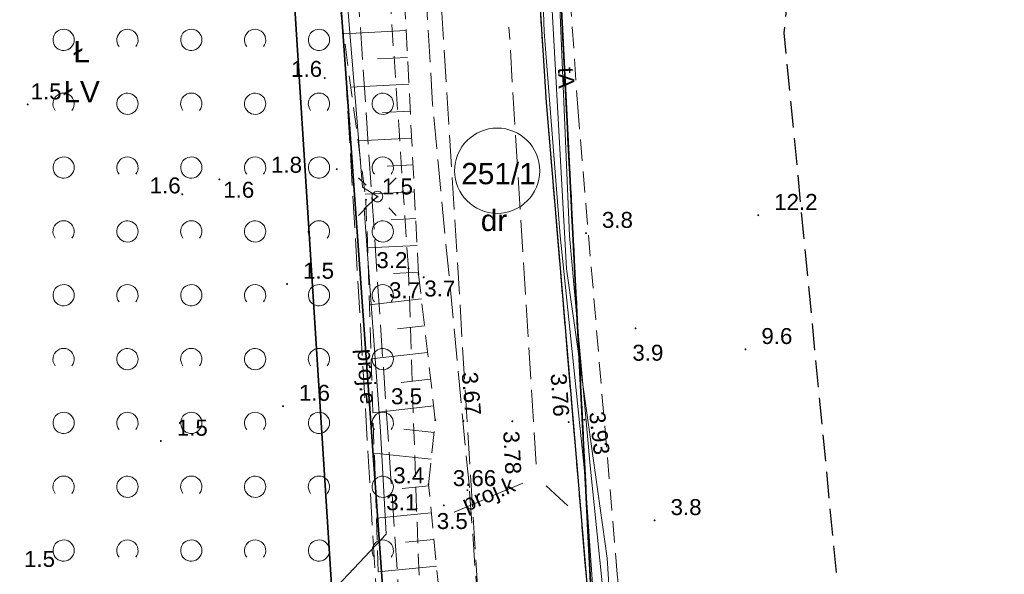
# Model space of a CAD drawing. Extents: x 5461355 to 5464904, y 5969481 to 5972975.
# Tile 15 of 40: x 5462440 to 5462486, y 5972114 to 5972140. Entities that reach past the tile are written whole.
import ezdxf
from ezdxf.enums import TextEntityAlignment as Align

# ---------------------------------------------------------------- set-up
doc = ezdxf.new("R2010")
doc.units = 0
for name, pattern in [('L_0_05', [1.75, 1.25, -0.5]), ('PRZER1-1', [1, 0.5, -0.5]), ('PRZER2-1', [1.5, 1, -0.5]), ('PRZER3-1', [2, 1.5, -0.5]), ('PRZER3-2', [2.5, 1.5, -1])]:
    doc.linetypes.add(name, pattern=pattern)
doc.layers.get('0').update_dxf_attribs({"linetype": 'CONTINUOUS'})
for name, color, linetype, lineweight in [('GESDZI', 7, 'CONTINUOUS', 18), ('GESDZI_O', 7, 'CONTINUOUS', 18), ('GESJOB', 7, 'CONTINUOUS', 35), ('GSLKRW', 7, 'CONTINUOUS', 25), ('GSPWPN', 7, 'CONTINUOUS', 13), ('GSPWPN_O', 7, 'CONTINUOUS', 13), ('GSPWPS', 7, 'CONTINUOUS', 13), ('GSPWPS_O', 7, 'CONTINUOUS', 13), ('GSSKOA', 7, 'CONTINUOUS', 18), ('GSSKOD', 7, 'CONTINUOUS', 18), ('GSSZAD', 7, 'CONTINUOUS', 18), ('GSSZSN', 7, 'CONTINUOUS', 18), ('GUPELA', 7, 'CONTINUOUS', 18), ('ZAKRES', 3, 'L_0_05', 18)]:
    doc.layers.add(name, color=color, linetype=linetype, lineweight=lineweight)
for name, color, linetype, lineweight, true_color in [('GESKKL', 7, 'CONTINUOUS', 18, 0x24bc24), ('GESKKL_O', 7, 'CONTINUOUS', 18, 0x24bc24), ('GESUZY', 7, 'CONTINUOUS', 18, 0x008000), ('GESUZY_O', 7, 'CONTINUOUS', 18, 0x008000), ('GULEPR', 1, 'CONTINUOUS', 18, 0xff0000), ('GULEPR_O', 1, 'CONTINUOUS', 18, 0xff0000), ('GULKPR', 7, 'CONTINUOUS', 18, 0x803300), ('GULKPR_O', 7, 'CONTINUOUS', 18, 0x803300), ('GULTPR', 7, 'CONTINUOUS', 18, 0xff9100), ('GULTPR_O', 7, 'CONTINUOUS', 18, 0xff9100), ('GULWPR', 5, 'CONTINUOUS', 18, 0x0000ff)]:
    doc.layers.add(name, color=color, linetype=linetype, lineweight=lineweight, true_color=true_color)
doc.styles.add('Arial', font='arial.ttf')

# ---------------------------------------------------------------- blocks, each defined once
blk = doc.blocks.new('GSPWPN1')
blk.add_hatch(color=0).paths.add_polyline_path([(-0.045, 0), (-0.043, -0.012), (-0.039, -0.022), (-0.032, -0.032), (-0.022, -0.039), (-0.012, -0.043), (0, -0.045), (0.012, -0.043), (0.022, -0.039), (0.032, -0.032), (0.039, -0.022), (0.043, -0.012), (0.045, 0), (0.043, 0.012), (0.039, 0.022), (0.032, 0.032), (0.022, 0.039), (0.012, 0.043), (0, 0.045), (-0.012, 0.043), (-0.022, 0.039), (-0.032, 0.032), (-0.039, 0.022), (-0.043, 0.012)])
blk = doc.blocks.new('GSPWPS1')
blk.add_hatch(color=0).paths.add_polyline_path([(-0.045, 0), (-0.043467, -0.011647), (-0.038971, -0.0225), (-0.03182, -0.03182), (-0.0225, -0.038971), (-0.011647, -0.043467), (0, -0.045), (0.011647, -0.043467), (0.0225, -0.038971), (0.03182, -0.03182), (0.038971, -0.0225), (0.043467, -0.011647), (0.045, 0), (0.043467, 0.011647), (0.038971, 0.0225), (0.03182, 0.03182), (0.0225, 0.038971), (0.011647, 0.043467), (0, 0.045), (-0.011647, 0.043467), (-0.0225, 0.038971), (-0.03182, 0.03182), (-0.038971, 0.0225), (-0.043467, 0.011647)])
blk = doc.blocks.new('GUPELA1')
at = {"color": 0}
blk.add_lwpolyline([(0, 0.25), (0.064705, 0.241481), (0.125, 0.216506), (0.176777, 0.176777), (0.216506, 0.125), (0.241481, 0.064705), (0.25, 0), (0.241481, -0.064705), (0.216506, -0.125), (0.176777, -0.176777), (0.125, -0.216506), (0.064705, -0.241481), (0, -0.25), (-0.064705, -0.241481), (-0.125, -0.216506), (-0.176777, -0.176777), (-0.216506, -0.125), (-0.241481, -0.064705), (-0.25, 0), (-0.241481, 0.064705), (-0.216506, 0.125), (-0.176777, 0.176777), (-0.125, 0.216506), (-0.064705, 0.241481)], close=True, dxfattribs=at)
blk = doc.blocks.new('GUPELA2')
blk.add_hatch(color=0).paths.add_polyline_path([(-0.001087, 0.044987), (0.011881, 0.043403), (0.021281, 0.03965), (0.030065, 0.033482), (0.038133, 0.023893), (0.043117, 0.012881), (0.044986, 0.001113), (0.044323, -0.007777), (0.040557, -0.019497), (0.033417, -0.030138), (0.024849, -0.037517), (0.013788, -0.042836), (0.002013, -0.044955), (-0.00982, -0.043916), (-0.020466, -0.040077), (-0.029541, -0.033946), (-0.036867, -0.025804), (-0.04187, -0.01649), (-0.04461, -0.005909), (-0.044532, 0.006476), (-0.041285, 0.017903), (-0.034764, 0.028574), (-0.024479, 0.03776), (-0.013449, 0.042943)])
at = {"color": 0}
for points in [[(-0.883883, 0.883883), (-0.53033, 0.53033)], [(0.883883, 0.883883), (0.53033, 0.53033)], [(-0.883883, -0.883883), (-0.53033, -0.53033)], [(0.883883, -0.883883), (0.53033, -0.53033)]]:
    blk.add_lwpolyline(points, dxfattribs=at)
blk = doc.blocks.new('GSSZAD1')
at = {"color": 0}
blk.add_lwpolyline([(0.5, 0), (0.490964, 0.094626), (0.464184, 0.185831), (0.420627, 0.27032), (0.361867, 0.34504), (0.290028, 0.407288), (0.207708, 0.454816), (0.117879, 0.485906), (0.023791, 0.499434), (-0.071157, 0.494911), (-0.163534, 0.4725), (-0.25, 0.433013), (-0.32743, 0.377875), (-0.393027, 0.309079), (-0.444418, 0.229113), (-0.479746, 0.140866), (-0.497736, 0.047528), (-0.497736, -0.047528), (-0.479746, -0.140866), (-0.444418, -0.229113), (-0.393027, -0.309079), (-0.32743, -0.377875), (-0.25, -0.433013), (-0.163534, -0.4725), (-0.071157, -0.494911), (0.023791, -0.499434), (0.117879, -0.485906), (0.207708, -0.454816), (0.290028, -0.407288), (0.361867, -0.34504), (0.420627, -0.27032), (0.464184, -0.185831), (0.490964, -0.094626)], close=True, dxfattribs=at)
blk = doc.blocks.new('GSSZAD2')
at = {"color": 0}
blk.add_lwpolyline([(-0.390312, -0.3125), (-0.445567, -0.226869), (-0.482312, -0.131814), (-0.49902, -0.031282), (-0.494998, 0.070549), (-0.470412, 0.169449), (-0.426283, 0.26131), (-0.364446, 0.342315), (-0.287468, 0.409099), (-0.198548, 0.458889), (-0.10138, 0.489614), (0, 0.5), (0.10138, 0.489614), (0.198548, 0.458889), (0.287468, 0.409099), (0.364446, 0.342315), (0.426283, 0.26131), (0.470412, 0.169449), (0.494998, 0.070549), (0.49902, -0.031282), (0.482312, -0.131814), (0.445567, -0.226869), (0.390312, -0.3125)], dxfattribs=at)

msp = doc.modelspace()

# ---------------------------------------------------------------- linework, layer by layer
at = {"layer": 'GESDZI', "color": 84, "linetype": 'Continuous', "lineweight": 35, "elevation": 10.22}
for points in [[(5462552.44, 5972302.79), (5462514.49, 5972273.68), (5462499.09, 5972259.82), (5462484.81, 5972241.37), (5462479.23, 5972234.17), (5462464.73, 5972209.82), (5462457.45, 5972184.44), (5462453.87, 5972157.77), (5462457.87, 5972101.97), (5462458.58, 5972092.02), (5462459.45, 5972086.04), (5462459.72, 5972075.93), (5462424.23, 5971963.77), (5462421.07, 5971953.77), (5462377.38, 5971905.1), (5462396.95, 5971904.43), (5462424.66, 5971940.41), (5462468.85, 5972073.61), (5462464.9, 5972151.67), (5462472.7, 5972196.07), (5462523.12, 5972259.37), (5462564.43, 5972288.11), (5462603.85, 5972292.22)], [(5462880.58, 5971864.41), (5462868.07, 5971903.66), (5462716.09, 5971917.91), (5462701.65, 5971919.26), (5462699.25, 5971919.55), (5462696.65, 5971919.73), (5462678.14, 5971921.53), (5462658.22, 5971923.38), (5462639.31, 5971925.14), (5462580.4, 5971930.64), (5462580.99, 5971970.63), (5462581.26, 5971988.63), (5462581.38, 5971996.63), (5462581.71, 5972019.24), (5462579.02, 5972070.41), (5462569.44, 5972241.64), (5462569.03, 5972275.5), (5462523.12, 5972259.37), (5462472.7, 5972196.07), (5462464.9, 5972151.67), (5462468.85, 5972073.61), (5462424.66, 5971940.41), (5462396.95, 5971904.43), (5462373.23, 5971712.32)]]:
    msp.add_lwpolyline(points, dxfattribs=at)
for points in [[(5462464.99, 5972231.39), (5462471.3, 5972227.41), (5462462.69, 5972210.08), (5462459.04, 5972200.82), (5462456.12, 5972191.3), (5462453.89, 5972181.3), (5462452.51, 5972171.14), (5462452.01, 5972160.32), (5462452.32, 5972150.13), (5462455.34, 5972102.56), (5462457.87, 5972101.97), (5462453.87, 5972157.77), (5462457.45, 5972184.44), (5462464.73, 5972209.82), (5462479.23, 5972234.17)], [(5462464.99, 5972231.39), (5462432.19, 5972224.99), (5462427.17, 5972199.15), (5462410.43, 5972168), (5462406.62, 5972160.9), (5462385.18, 5972097.94), (5462407.14, 5972103.91), (5462448.06, 5972094.45), (5462450.21, 5972103.75), (5462455.34, 5972102.56), (5462452.32, 5972150.13), (5462452.01, 5972160.32), (5462452.51, 5972171.14), (5462453.89, 5972181.3), (5462456.12, 5972191.3), (5462459.04, 5972200.82), (5462462.69, 5972210.08), (5462471.3, 5972227.41)]]:
    msp.add_lwpolyline(points, close=True, dxfattribs=at)
at = {"layer": 'GESDZI_O', "color": 84, "linetype": 'Continuous', "lineweight": 0}
msp.add_circle((5462462.457, 5972132.625), 2.003, dxfattribs=at)
at = {"layer": 'GESJOB', "color": 252, "linetype": 'PRZER3-2', "lineweight": 35}
msp.add_lwpolyline([(5462639.31, 5971925.14), (5462580.4, 5971930.64), (5462580.99, 5971970.63), (5462581.26, 5971988.63), (5462581.38, 5971996.63), (5462581.71, 5972019.24), (5462579.02, 5972070.41), (5462569.44, 5972241.64), (5462569.03, 5972275.5), (5462523.12, 5972259.37), (5462472.7, 5972196.07), (5462464.9, 5972151.67), (5462468.85, 5972073.61), (5462424.66, 5971940.41), (5462396.95, 5971904.43), (5462377.38, 5971905.1), (5462365.9, 5971909.32), (5462357.69, 5971912.33), (5462357.51, 5971912.55), (5462260.21, 5971948.8), (5462223.9, 5971961.75), (5462200.87, 5971970.54), (5461925.3, 5971896.94)], dxfattribs=at)
msp.add_lwpolyline([(5462639.31, 5971925.14), (5462580.4, 5971930.64), (5462580.99, 5971970.63), (5462581.26, 5971988.63), (5462581.38, 5971996.63), (5462581.71, 5972019.24), (5462579.02, 5972070.41), (5462569.44, 5972241.64), (5462569.03, 5972275.5), (5462523.12, 5972259.37), (5462472.7, 5972196.07), (5462464.9, 5972151.67), (5462468.85, 5972073.61), (5462424.66, 5971940.41), (5462396.95, 5971904.43), (5462377.38, 5971905.1), (5462365.9, 5971909.32), (5462357.69, 5971912.33), (5462357.51, 5971912.55), (5462260.21, 5971948.8), (5462223.9, 5971961.75), (5462200.87, 5971970.54), (5461925.3, 5971896.94)], dxfattribs=at)
at = {"layer": 'GESKKL', "color": 252, "linetype": 'PRZER3-1', "lineweight": 18}
msp.add_lwpolyline([(5462442.57, 5972180.36), (5462439.37, 5972171.46), (5462420.949, 5972100.717), (5462458.58, 5972092.02), (5462457.87, 5972101.97), (5462455.34, 5972102.56), (5462452.32, 5972150.13), (5462452.01, 5972160.32), (5462452.51, 5972171.14), (5462453.786, 5972180.532)], close=True, dxfattribs=at)
at = {"layer": 'GESUZY', "color": 252, "linetype": 'PRZER1-1', "lineweight": 18}
for points in [[(5462552.44, 5972302.79), (5462514.49, 5972273.68), (5462499.09, 5972259.82), (5462484.81, 5972241.37), (5462479.23, 5972234.17), (5462464.73, 5972209.82), (5462457.45, 5972184.44), (5462453.87, 5972157.77), (5462457.87, 5972101.97), (5462458.58, 5972092.02), (5462459.45, 5972086.04), (5462459.72, 5972075.93), (5462459.606, 5972075.568), (5462421.07, 5971953.77), (5462377.38, 5971905.1), (5462396.95, 5971904.43), (5462424.66, 5971940.41), (5462468.85, 5972073.61), (5462464.9, 5972151.67), (5462472.7, 5972196.07), (5462523.12, 5972259.37), (5462564.43, 5972288.11), (5462603.85, 5972292.22)], [(5462639.31, 5971925.14), (5462580.4, 5971930.64), (5462580.99, 5971970.63), (5462581.26, 5971988.63), (5462581.38, 5971996.63), (5462581.658, 5972015.66), (5462581.71, 5972019.24), (5462579.02, 5972070.41), (5462575.8, 5972127.97), (5462573.873, 5972162.41), (5462571.197, 5972210.24), (5462570.072, 5972230.35), (5462569.44, 5972241.64), (5462569.03, 5972275.5), (5462523.12, 5972259.37), (5462472.7, 5972196.07), (5462464.9, 5972151.67), (5462468.85, 5972073.61), (5462424.66, 5971940.41), (5462396.95, 5971904.43), (5462373.23, 5971712.32)]]:
    msp.add_lwpolyline(points, dxfattribs=at)
for points in [[(5462464.99, 5972231.39), (5462471.3, 5972227.41), (5462462.69, 5972210.08), (5462459.04, 5972200.82), (5462456.12, 5972191.3), (5462453.89, 5972181.3), (5462453.786, 5972180.532), (5462452.51, 5972171.14), (5462452.01, 5972160.32), (5462452.32, 5972150.13), (5462455.34, 5972102.56), (5462457.87, 5972101.97), (5462453.87, 5972157.77), (5462457.45, 5972184.44), (5462464.73, 5972209.82), (5462479.23, 5972234.17)], [(5462442.57, 5972180.36), (5462439.37, 5972171.46), (5462420.949, 5972100.717), (5462458.58, 5972092.02), (5462457.87, 5972101.97), (5462455.34, 5972102.56), (5462452.32, 5972150.13), (5462452.01, 5972160.32), (5462452.51, 5972171.14), (5462453.786, 5972180.532)]]:
    msp.add_lwpolyline(points, close=True, dxfattribs=at)
at = {"layer": 'GSLKRW', "color": 252, "linetype": 'Continuous', "lineweight": 25}
msp.add_lwpolyline([(5462486.81, 5972229.06), (5462482.96, 5972223.28), (5462480.8, 5972219.89), (5462478.86, 5972216.4), (5462475.4, 5972209.17), (5462472.22, 5972201.73), (5462470.86, 5972198.1), (5462469.1, 5972193.1), (5462467.88, 5972188.52), (5462466.68, 5972183.42), (5462465.41, 5972176.84), (5462464.54, 5972170.6), (5462463.92, 5972163.79), (5462463.79, 5972158.91), (5462463.76, 5972152.82), (5462464.05, 5972146.91), (5462464.76, 5972135.83), (5462466.65, 5972113.39), (5462467.08, 5972108.4)], dxfattribs=at)
at = {"layer": 'GSSKOA', "color": 252, "linetype": 'PRZER3-1', "lineweight": 18}
for points in [[(5462449.09, 5972025.91), (5462453.77, 5972041.3), (5462458.09, 5972055.99), (5462460.22, 5972063.59), (5462461.98, 5972072.12), (5462462.46, 5972077.58), (5462463, 5972083.51), (5462462.97, 5972084.6), (5462462.7, 5972094.66), (5462462.27, 5972102.1), (5462461.15, 5972117.73), (5462459.42, 5972135.73), (5462458.48, 5972151.69), (5462458.26, 5972160.84), (5462458.91, 5972169.69), (5462460.4, 5972180.4)], [(5462465.41, 5972176.84), (5462464.54, 5972170.6), (5462463.92, 5972163.79), (5462463.79, 5972158.91), (5462463.76, 5972152.82), (5462464.05, 5972146.91), (5462464.76, 5972135.83), (5462466.65, 5972113.39), (5462467.08, 5972108.4), (5462468.26, 5972094.99), (5462468.57, 5972090.03), (5462468.6, 5972085.06), (5462468.58, 5972081.95), (5462468.47, 5972080.95), (5462467.67, 5972073.38), (5462466.19, 5972065.85), (5462466.02, 5972065.12), (5462430.22, 5971957.16)]]:
    msp.add_lwpolyline(points, dxfattribs=at)
at = {"layer": 'GSSKOD', "color": 252, "linetype": 'PRZER2-1', "lineweight": 18}
msp.add_lwpolyline([(5462466.97, 5972176.94), (5462465.81, 5972169.4), (5462465.37, 5972163.98), (5462465.22, 5972158.57), (5462465.21, 5972153.42), (5462464.9, 5972151.67), (5462467.08, 5972108.4), (5462466.65, 5972113.39), (5462464.76, 5972135.83), (5462464.05, 5972146.91), (5462463.76, 5972152.82), (5462463.79, 5972158.91), (5462463.92, 5972163.79), (5462464.54, 5972170.6), (5462465.41, 5972176.84)], dxfattribs=at)
msp.add_lwpolyline([(5462468.6, 5972085.06), (5462470.01, 5972085.08), (5462470.11, 5972090.15), (5462469.68, 5972095.3), (5462468.1, 5972113.66), (5462466.26, 5972135.39), (5462465.46, 5972147), (5462465.21, 5972153.42), (5462464.9, 5972151.67), (5462467.08, 5972108.4), (5462468.26, 5972094.99), (5462468.57, 5972090.03)], close=True, dxfattribs=at)
at = {"layer": 'GSSZAD', "color": 252, "linetype": 'PRZER2-1', "lineweight": 18}
msp.add_lwpolyline([(5462457.068, 5972145.976), (5462456.663, 5972158.117), (5462458.551, 5972180.874), (5462461.826, 5972196.045), (5462470.007, 5972215.604), (5462467.216, 5972221.115), (5462442.851, 5972195.417), (5462426.361, 5972163.844), (5462420.603, 5972145.229), (5462414.153, 5972107.869), (5462429.004, 5972109.634), (5462447.067, 5972106.831), (5462459.302, 5972101.863), (5462459.793, 5972105.878), (5462459.021, 5972107.622), (5462458.667, 5972116.741), (5462458.285, 5972128.025)], close=True, dxfattribs=at)
at = {"layer": 'GSSZSN', "color": 252, "linetype": 'PRZER2-1', "lineweight": 18}
msp.add_lwpolyline([(5462458.71, 5972190.01), (5462454.048, 5972159.947), (5462453.911, 5972148.973), (5462456.29, 5972131.26), (5462457.43, 5972096.53), (5462450.42, 5972094.65), (5462446.56, 5972095.55), (5462444.53, 5972094.35), (5462450.48, 5972093.52), (5462457.65, 5972094.73), (5462458.459, 5972094.529), (5462460.76, 5972095.97), (5462461.01, 5972097.88), (5462460.45, 5972103.24), (5462460.311, 5972106.871), (5462459.23, 5972117.88), (5462459.55, 5972120.9), (5462458.76, 5972127.77), (5462457.72, 5972148.31), (5462456.92, 5972153.96), (5462457.65, 5972165.41), (5462458.7, 5972176.99)], dxfattribs=at)
at = {"layer": 'GSSZSN', "color": 252, "linetype": 'Continuous', "lineweight": 18}
for points in [[(5462458.181, 5972139.209), (5462455.242, 5972139.061)], [(5462458.245, 5972137.948), (5462456.828, 5972137.876)], [(5462458.309, 5972136.686), (5462455.58, 5972136.548)], [(5462458.372, 5972135.424), (5462457.061, 5972135.357)], [(5462458.436, 5972134.162), (5462455.917, 5972134.035)], [(5462458.5, 5972132.9), (5462457.293, 5972132.839)], [(5462458.564, 5972131.638), (5462456.255, 5972131.521)], [(5462458.628, 5972130.377), (5462457.475, 5972130.318)], [(5462458.692, 5972129.115), (5462456.364, 5972128.997)], [(5462458.756, 5972127.853), (5462457.581, 5972127.793)], [(5462458.895, 5972126.597), (5462456.452, 5972126.316)], [(5462459.039, 5972125.342), (5462457.767, 5972125.196)], [(5462459.184, 5972124.087), (5462456.535, 5972123.782)], [(5462459.328, 5972122.832), (5462457.952, 5972122.673)], [(5462459.472, 5972121.576), (5462456.619, 5972121.248)], [(5462459.489, 5972120.321), (5462458.064, 5972120.472)], [(5462459.355, 5972119.064), (5462456.681, 5972119.348)], [(5462459.237, 5972117.808), (5462457.988, 5972117.685)], [(5462459.361, 5972116.55), (5462456.781, 5972116.297)], [(5462459.484, 5972115.293), (5462458.153, 5972115.162)], [(5462459.608, 5972114.035), (5462456.864, 5972113.766)]]:
    msp.add_lwpolyline(points, dxfattribs=at)
at = {"layer": 'GULEPR', "color": 1, "linetype": 'PRZER3-1', "lineweight": 18, "true_color": 0xff0000, "elevation": 10.14}
msp.add_lwpolyline([(5462443.367, 5972020.596), (5462452.3, 5972048.643), (5462457.629, 5972065.231), (5462459.565, 5972071.328), (5462460.374, 5972075.531), (5462460.374, 5972079.211), (5462460.45, 5972082.879), (5462458.647, 5972086.464), (5462457.054, 5972107.973), (5462455.293, 5972137.907), (5462453.94, 5972156.345), (5462454.373, 5972167.626), (5462455.534, 5972178.575), (5462457.895, 5972189.661), (5462460.053, 5972196.993), (5462459.361, 5972198.326), (5462461.87, 5972205.551), (5462469.133, 5972221.104), (5462472.009, 5972224.524), (5462473.402, 5972223.756), (5462481.312, 5972234.779), (5462486.343, 5972242.471)], dxfattribs=at)
msp.add_lwpolyline([(5462443.367, 5972020.596), (5462452.3, 5972048.643), (5462457.629, 5972065.231), (5462459.565, 5972071.328), (5462460.374, 5972075.531), (5462460.374, 5972079.211), (5462460.45, 5972082.879), (5462458.647, 5972086.464), (5462457.054, 5972107.973), (5462455.293, 5972137.907), (5462453.94, 5972156.345), (5462454.373, 5972167.626), (5462455.534, 5972178.575), (5462457.895, 5972189.661), (5462460.053, 5972196.993), (5462459.361, 5972198.326), (5462461.87, 5972205.551), (5462469.133, 5972221.104), (5462472.009, 5972224.524), (5462473.402, 5972223.756), (5462481.312, 5972234.779), (5462486.343, 5972242.471)], dxfattribs=at)
at = {"layer": 'GULEPR', "color": 1, "linetype": 'Continuous', "lineweight": 18, "true_color": 0xff0000, "elevation": 10.14}
msp.add_lwpolyline([(5462456.53, 5972099.12), (5462454.95, 5972113.12), (5462457.24, 5972115.55), (5462456.97, 5972120.39), (5462456.21, 5972130.83), (5462456.83, 5972131.41), (5462456.13, 5972131.85), (5462454.23, 5972155.01), (5462453.01, 5972156.3)], dxfattribs=at)
msp.add_lwpolyline([(5462456.53, 5972099.12), (5462454.95, 5972113.12), (5462457.24, 5972115.55), (5462456.97, 5972120.39), (5462456.21, 5972130.83), (5462456.83, 5972131.41), (5462456.13, 5972131.85), (5462454.23, 5972155.01), (5462453.01, 5972156.3)], dxfattribs=at)
at = {"layer": 'GULKPR', "linetype": 'PRZER3-1', "lineweight": 18}
for points in [[(5462462.288, 5972100.866), (5462458.698, 5972158.775)], [(5462464.29, 5972118.829), (5462463.008, 5972139.367)], [(5462460.436, 5972116.571), (5462463.775, 5972117.994)], [(5462464.765, 5972117.819), (5462465.78, 5972116.868)]]:
    msp.add_lwpolyline(points, dxfattribs=at)
at = {"layer": 'GULTPR', "color": 30, "linetype": 'Continuous', "lineweight": 18, "true_color": 0xff9100, "elevation": 10.14}
for points in [[(5462486.16, 5972221.57), (5462480.02, 5972213.12), (5462478.58, 5972212.37), (5462470.37, 5972192.95), (5462466.57, 5972178.24), (5462464.79, 5972167.17), (5462464.14, 5972154.95), (5462464.66, 5972139.16), (5462465.41, 5972129.57), (5462466.55, 5972118.68)], [(5462486.16, 5972221.57), (5462480.02, 5972213.12), (5462478.58, 5972212.37), (5462470.37, 5972192.95), (5462466.57, 5972178.24), (5462464.79, 5972167.17), (5462464.14, 5972154.95), (5462464.66, 5972139.16), (5462465.41, 5972129.57), (5462466.55, 5972118.68)], [(5462466.04, 5972167.07), (5462465.49, 5972158.26), (5462465.23, 5972144.41), (5462465.86, 5972129.56), (5462466.83, 5972118.75)], [(5462466.04, 5972167.07), (5462465.49, 5972158.26), (5462465.23, 5972144.41), (5462465.86, 5972129.56), (5462466.83, 5972118.75)], [(5462465.805, 5972165.265), (5462465.745, 5972164.775), (5462464.32, 5972153.17), (5462465.72, 5972128.01), (5462466.309, 5972123.816)], [(5462465.805, 5972165.265), (5462465.745, 5972164.775), (5462464.32, 5972153.17), (5462465.72, 5972128.01), (5462466.309, 5972123.816)], [(5462466.309, 5972123.816), (5462467.63, 5972114.42), (5462470.049, 5972076.065), (5462470.08, 5972075.57)], [(5462466.309, 5972123.816), (5462467.63, 5972114.42), (5462470.049, 5972076.065), (5462470.08, 5972075.57)], [(5462466.619, 5972117.691), (5462466.55, 5972118.68)], [(5462466.619, 5972117.691), (5462466.55, 5972118.68)], [(5462466.83, 5972118.75), (5462468.52, 5972102.236), (5462469.451, 5972079.173), (5462468.732, 5972075.934)], [(5462466.83, 5972118.75), (5462468.52, 5972102.236), (5462469.451, 5972079.173), (5462468.732, 5972075.934)], [(5462466.619, 5972117.691), (5462468.069, 5972097.036), (5462468.812, 5972085.148), (5462470.009, 5972085.161)], [(5462466.619, 5972117.691), (5462468.069, 5972097.036), (5462468.812, 5972085.148), (5462470.009, 5972085.161)]]:
    msp.add_lwpolyline(points, dxfattribs=at)
at = {"layer": 'GULWPR', "color": 5, "linetype": 'PRZER3-1', "lineweight": 18, "true_color": 0x0000ff, "elevation": 10.14}
msp.add_lwpolyline([(5462558.069, 5972299.308), (5462540.383, 5972289.778), (5462532.787, 5972284.385), (5462516.827, 5972270.077), (5462495.218, 5972249.749), (5462486.817, 5972241.469), (5462470.899, 5972218.569), (5462465.333, 5972207.57), (5462456.754, 5972177.398), (5462455.253, 5972162.811), (5462455.081, 5972153.324), (5462458.544, 5972102.197), (5462459.8, 5972096.73), (5462460.909, 5972084.632), (5462461.125, 5972076.235), (5462460.269, 5972071.152), (5462456.465, 5972059.054), (5462444.83, 5972022.889)], dxfattribs=at)
at = {"layer": 'ZAKRES', "lineweight": 30, "flags": 128}
msp.add_lwpolyline([(5462543.8, 5972311.19), (5462511.46, 5972288.78), (5462481.09, 5972259.6), (5462422.01, 5972247.35), (5462418.13, 5972209.64), (5462389.82, 5972163.08), (5462367.15, 5972078.93), (5462475.94, 5972049.63), (5462481.47, 5972081.94), (5462475.95, 5972139.11), (5462481.03, 5972188.17), (5462517.69, 5972229.73), (5462568.77, 5972278.32)], close=True, dxfattribs=at)

# ---------------------------------------------------------------- block references
at = {"layer": 'GSPWPN', "color": 252, "linetype": 'Continuous', "lineweight": 13}
for p in [(5462454.353, 5972136.979, 10.08), (5462440.395, 5972135.741, 10.08), (5462454.917, 5972132.696, 10.08), (5462449.4, 5972132.22, 10.08), (5462447.657, 5972131.519, 10.08), (5462456.29, 5972131.26, 10.08), (5462474.726, 5972130.533, 10.08), (5462466.63, 5972129.688, 10.08), (5462458.285, 5972128.025, 10.08), (5462458.76, 5972127.77, 10.08), (5462459.004, 5972127.618, 10.08), (5462452.583, 5972127.298, 10.08), (5462468.961, 5972125.214, 10.08), (5462474.124, 5972124.23, 10.08), (5462452.39, 5972121.56, 10.08), (5462459.55, 5972120.9, 10.08), (5462446.651, 5972119.921, 10.08), (5462459.23, 5972117.88, 10.08), (5462459.948, 5972116.895, 10.08), (5462458.667, 5972116.741, 10.08), (5462469.856, 5972116.191, 10.08)]:
    msp.add_blockref('GSPWPN1', p, dxfattribs=at)
at = {"layer": 'GSPWPS', "color": 252, "linetype": 'Continuous', "lineweight": 13}
for p in [(5462466.56, 5972120.92, 10.08), (5462460.87, 5972120.86, 10.08), (5462463.17, 5972120.85, 10.08), (5462465.82, 5972120.81, 10.08), (5462461.06, 5972117.611, 10.08)]:
    msp.add_blockref('GSPWPS1', p, dxfattribs=at)
at = {"layer": 'GSSZAD', "color": 252, "linetype": 'Continuous', "lineweight": 18}
for name, p in [('GSSZAD1', (5462442.08, 5972138.773, 10.1)), ('GSSZAD2', (5462445.08, 5972138.773, 10.1)), ('GSSZAD1', (5462448.08, 5972138.773, 10.1)), ('GSSZAD2', (5462451.08, 5972138.773, 10.1)), ('GSSZAD1', (5462454.08, 5972138.773, 10.1)), ('GSSZAD2', (5462442.08, 5972135.773, 10.1)), ('GSSZAD1', (5462445.08, 5972135.773, 10.1)), ('GSSZAD2', (5462448.08, 5972135.773, 10.1)), ('GSSZAD1', (5462451.08, 5972135.773, 10.1)), ('GSSZAD2', (5462454.08, 5972135.773, 10.1)), ('GSSZAD1', (5462457.08, 5972135.773, 10.1)), ('GSSZAD1', (5462442.08, 5972132.773, 10.1)), ('GSSZAD2', (5462445.08, 5972132.773, 10.1)), ('GSSZAD1', (5462448.08, 5972132.773, 10.1)), ('GSSZAD2', (5462451.08, 5972132.773, 10.1)), ('GSSZAD1', (5462454.08, 5972132.773, 10.1)), ('GSSZAD2', (5462457.08, 5972132.773, 10.1)), ('GSSZAD2', (5462442.08, 5972129.773, 10.1)), ('GSSZAD1', (5462445.08, 5972129.773, 10.1)), ('GSSZAD2', (5462448.08, 5972129.773, 10.1)), ('GSSZAD1', (5462451.08, 5972129.773, 10.1)), ('GSSZAD2', (5462454.08, 5972129.773, 10.1)), ('GSSZAD1', (5462457.08, 5972129.773, 10.1)), ('GSSZAD1', (5462442.08, 5972126.773, 10.1)), ('GSSZAD2', (5462445.08, 5972126.773, 10.1)), ('GSSZAD1', (5462448.08, 5972126.773, 10.1)), ('GSSZAD2', (5462451.08, 5972126.773, 10.1)), ('GSSZAD1', (5462454.08, 5972126.773, 10.1)), ('GSSZAD2', (5462457.08, 5972126.773, 10.1)), ('GSSZAD2', (5462442.08, 5972123.773, 10.1)), ('GSSZAD1', (5462445.08, 5972123.773, 10.1)), ('GSSZAD2', (5462448.08, 5972123.773, 10.1)), ('GSSZAD1', (5462451.08, 5972123.773, 10.1)), ('GSSZAD2', (5462454.08, 5972123.773, 10.1)), ('GSSZAD1', (5462457.08, 5972123.773, 10.1)), ('GSSZAD1', (5462442.08, 5972120.773, 10.1)), ('GSSZAD2', (5462445.08, 5972120.773, 10.1)), ('GSSZAD1', (5462448.08, 5972120.773, 10.1)), ('GSSZAD2', (5462451.08, 5972120.773, 10.1)), ('GSSZAD1', (5462454.08, 5972120.773, 10.1)), ('GSSZAD2', (5462457.08, 5972120.773, 10.1)), ('GSSZAD2', (5462442.08, 5972117.773, 10.1)), ('GSSZAD1', (5462445.08, 5972117.773, 10.1)), ('GSSZAD2', (5462448.08, 5972117.773, 10.1)), ('GSSZAD1', (5462451.08, 5972117.773, 10.1)), ('GSSZAD2', (5462454.08, 5972117.773, 10.1)), ('GSSZAD1', (5462457.08, 5972117.773, 10.1)), ('GSSZAD1', (5462442.08, 5972114.773, 10.1)), ('GSSZAD2', (5462445.08, 5972114.773, 10.1)), ('GSSZAD1', (5462448.08, 5972114.773, 10.1)), ('GSSZAD2', (5462451.08, 5972114.773, 10.1)), ('GSSZAD1', (5462454.08, 5972114.773, 10.1)), ('GSSZAD2', (5462457.08, 5972114.773, 10.1))]:
    msp.add_blockref(name, p, dxfattribs=at)
at = {"layer": 'GUPELA', "color": 252, "linetype": 'Continuous', "lineweight": 18}
for name in ['GUPELA2', 'GUPELA1']:
    msp.add_blockref(name, (5462456.83, 5972131.41, 10.16), dxfattribs=at)

# ---------------------------------------------------------------- texts
at = {"layer": 'GESDZI_O', "color": 84, "linetype": 'Continuous', "lineweight": 0, "style": 'Arial'}
msp.add_text('251/1', height=1, dxfattribs=at).set_placement((5462462.519, 5972131.99, 10.8), align=Align.CENTER)
at = {"layer": 'GESKKL_O', "color": 252, "linetype": 'Continuous', "lineweight": 0, "style": 'Arial'}
msp.add_text('ŁV', height=1, dxfattribs=at).set_placement((5462442.927, 5972135.84, 10.8), align=Align.CENTER)
at = {"layer": 'GESUZY_O', "color": 252, "linetype": 'Continuous', "lineweight": 0, "style": 'Arial'}
for s, p in [('Ł', (5462442.927, 5972137.715, 10.8)), ('dr', (5462462.308, 5972129.792, 10.8))]:
    msp.add_text(s, height=1, dxfattribs=at).set_placement(p, align=Align.CENTER)
at = {"layer": 'GSPWPN_O', "color": 252, "linetype": 'Continuous', "lineweight": 0, "style": 'Arial'}
for s, p in [('1.6', (5462452.773, 5972137.035, 10.8)), ('1.5', (5462440.53, 5972135.975, 10.8)), ('1.8', (5462451.83, 5972132.53, 10.8)), ('1.6', (5462446.126, 5972131.559, 10.8)), ('1.5', (5462457.04, 5972131.51, 10.8)), ('12.2', (5462475.476, 5972130.783, 10.8)), ('3.8', (5462467.38, 5972129.938, 10.8)), ('3.2', (5462456.781, 5972128.048, 10.8)), ('1.5', (5462453.333, 5972127.548, 10.8)), ('3.7', (5462459.031, 5972126.714, 10.8)), ('9.6', (5462474.874, 5972124.48, 10.8)), ('3.9', (5462468.811, 5972123.696, 10.8)), ('1.6', (5462453.14, 5972121.81, 10.8)), ('1.5', (5462447.401, 5972120.171, 10.8)), ('3.1', (5462457.245, 5972116.667, 10.8)), ('3.8', (5462470.606, 5972116.441, 10.8)), ('3.5', (5462459.619, 5972115.786, 10.8)), ('1.5', (5462440.221, 5972114.004, 10.8))]:
    msp.add_text(s, height=0.75, dxfattribs=at).set_placement(p)
for s, p in [('1.6', (5462449.583, 5972131.356, 10.8)), ('3.7', (5462457.375, 5972126.634, 10.8)), ('3.5', (5462457.468, 5972121.65, 10.8)), ('3.4', (5462457.572, 5972117.933, 10.8))]:
    msp.add_text(s, height=0.75, rotation=360, dxfattribs=at).set_placement(p)
at = {"layer": 'GSPWPS_O', "color": 252, "linetype": 'Continuous', "lineweight": 0, "style": 'Arial'}
for s, rotation, p in [('3.67', 274.8627, (5462460.786, 5972123.131, 10.8)), ('3.76', 273.7921, (5462464.967, 5972123.08, 10.8)), ('3.93', 276.6658, (5462466.775, 5972121.261, 10.8)), ('3.78', 272.9734, (5462462.739, 5972120.379, 10.8))]:
    msp.add_text(s, height=0.75, rotation=rotation, dxfattribs=at).set_placement(p)
msp.add_text('3.66', height=0.75, dxfattribs=at).set_placement((5462460.372, 5972117.803, 10.8))
at = {"layer": 'GULEPR_O', "color": 1, "linetype": 'Continuous', "lineweight": 0, "true_color": 0xff0000, "style": 'Arial'}
msp.add_text('proj.e', height=0.75, rotation=273.3678, dxfattribs=at).set_placement((5462455.962, 5972122.928, 10.8), align=Align.CENTER)
at = {"layer": 'GULKPR_O', "color": 36, "linetype": 'Continuous', "lineweight": 0, "true_color": 0x803300, "style": 'Arial'}
msp.add_text('proj.k', height=0.75, rotation=23.0929, dxfattribs=at).set_placement((5462462.189, 5972117.088, 10.8), align=Align.CENTER)
at = {"layer": 'GULTPR_O', "color": 30, "linetype": 'Continuous', "lineweight": 0, "true_color": 0xff9100, "style": 'Arial'}
msp.add_text('tA', height=0.75, rotation=272.4293, dxfattribs=at).set_placement((5462465.333, 5972136.976, 10.8), align=Align.CENTER)

doc.saveas('drawing.dxf')
